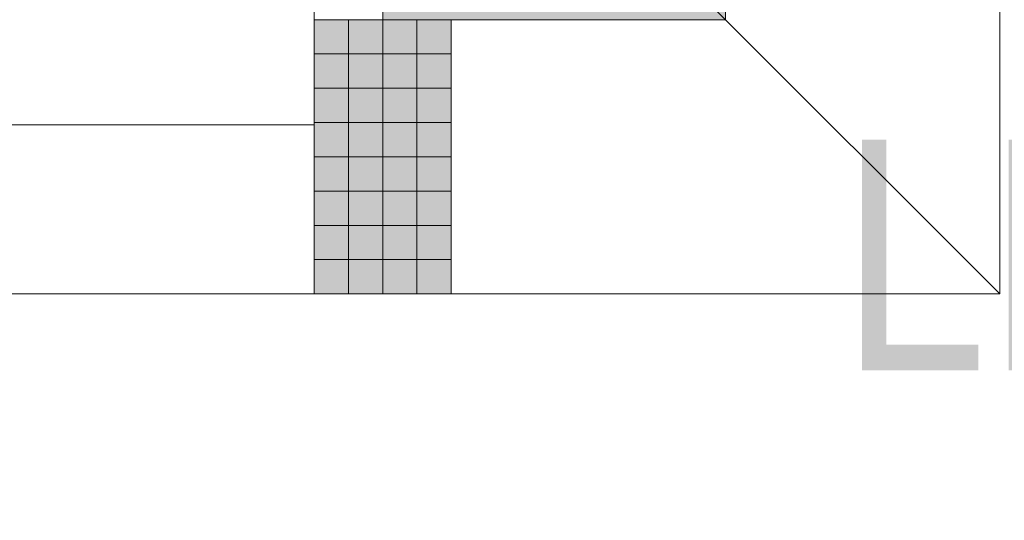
# Model space of a CAD drawing. Header units: metres. Extents: x -49 to 152, y -127 to 99.
# Tile 98 of 177: x -0.397 to 0.68, y -22.523 to -21.975. Entities that reach past the tile are written whole.
import ezdxf

# ---------------------------------------------------------------- set-up
doc = ezdxf.new("R2010")
doc.units = ezdxf.units.M
doc.header["$PDMODE"] = 1
doc.header["$PDSIZE"] = -2
doc.linetypes.add('Achsen 01', pattern=[5.291531, 3.175, -1.058062, 0.352704, -0.705764])
doc.layers.get('0').update_dxf_attribs({"lineweight": 25})
for name, color, linetype, lineweight, true_color in [('014_Fassadenarbeiten-000 Aufsicht Betonfertigteile', 7, 'Continuous', 9, 0xc0c0c0), ('031_Metallbauarbeiten-330 Aufsicht Metallbauarbeiten', 7, 'Continuous', 9, 0xa6a6a6), ('032_Metallarbeiten-PR_Fassade', 7, 'Continuous', 13, 0x444444), ('AV1-Achsen', 1, 'Achsen 01', 18, 0xff0000)]:
    doc.layers.add(name, color=color, linetype=linetype, lineweight=lineweight, true_color=true_color)
for name, color, linetype, lineweight in [('014_Fassadenarbeiten-330 Betonfertigteile vertikal', 7, 'Continuous', 9), ('_GRU (2D)', 7, 'Continuous', 9), ('_Legende (2D)', 7, 'Continuous', 9), ('_OG 3 (2D)', 7, 'Continuous', 9), ('Bemaßung-Bemaßung', 7, 'Continuous', 9), ('Keine', 7, 'Continuous', 9)]:
    doc.layers.add(name, color=color, linetype=linetype, lineweight=lineweight)
doc.layers.get('0').freeze()
doc.styles.add('Arial', font='arial.ttf')
doc.styles.add('Arial Narrow', font='ARIALN.TTF')
doc.dimstyles.new('COE 50', dxfattribs={"dimtxt": 100.872396, "dimasz": 0.001414, "dimexe": 0.001, "dimexo": 0.01, "dimgap": 0.001, "dimtad": 1, "dimdec": 3, "dimtxsty": 'Arial', "dimblk": 'VW_SLASH-3', "dimblk1": 'VW_SLASH-3', "dimblk2": 'VW_SLASH-3', "dimcen": 0, "dimadec": 3, "dimazin": 0, "dimtfac": 0.8, "dimtdec": 3, "dimtix": 1, "dimtmove": 0, "dimatfit": 0, "dimldrblk": 'VW_SLASH-2', "dimfxl": 0.002, "dimfxlon": 1, "dimfrac": 2, "dimtolj": 1, "dimarcsym": 0})

# ---------------------------------------------------------------- blocks, each defined once
blk = doc.blocks.new('VW_SLASH-3')
at = {"color": 0, "linetype": 'ByBlock', "lineweight": -2, "transparency": 16777216}
blk.add_line((0, 0), (-1, 0), dxfattribs=at)
at = {"color": 0, "linetype": 'Continuous', "lineweight": 15, "transparency": 16777216, "flags": 128}
blk.add_lwpolyline([(0.5, 0.5), (-0.5, -0.5)], dxfattribs=at)
blk = doc.blocks.new('*D453')
at = {"layer": 'Bemaßung-Bemaßung', "color": 0, "lineweight": -2}
for p, q in [((-39.825, -24.675), (-39.825, -24.825)), ((0.675, -24.675), (0.675, -24.825)), ((0.6043, -24.775), (-39.7543, -24.775))]:
    blk.add_line(p, q, dxfattribs=at)
at = {"layer": 'Defpoints', "color": 0}
for p in [(-39.825, -22.275), (0.675, -22.275), (-39.825, -24.775)]:
    blk.add_point(p, dxfattribs=at)
at = {"layer": 'Bemaßung-Bemaßung', "color": 0, "lineweight": -2, "xscale": 0.070693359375, "yscale": 0.070693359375, "zscale": 0.070693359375, "rotation": 180}
blk.add_blockref('VW_SLASH-3', (-39.825, -24.775), dxfattribs=at)
at = {"layer": 'Bemaßung-Bemaßung', "color": 0, "lineweight": -2, "xscale": 0.070693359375, "yscale": 0.070693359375, "zscale": 0.070693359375}
blk.add_blockref('VW_SLASH-3', (0.675, -24.775), dxfattribs=at)
at = {"layer": 'Bemaßung-Bemaßung', "color": 0, "insert": (-19.575, -24.6644), "char_height": 0.10087, "attachment_point": 5, "style": 'Arial'}
blk.add_mtext('\\A1;40,50', dxfattribs=at)
blk = doc.blocks.new('VW_SLASH-2')
at = {"color": 0, "linetype": 'ByBlock', "lineweight": -2, "transparency": 16777216}
blk.add_line((0, 0), (-1, 0), dxfattribs=at)
at = {"color": 0, "linetype": 'Continuous', "lineweight": 15, "transparency": 16777216, "flags": 128}
blk.add_lwpolyline([(0.5, 0.5), (-0.5, -0.5)], dxfattribs=at)
blk = doc.blocks.new('*D455')
at = {"layer": 'Bemaßung-Bemaßung', "color": 0, "linetype": 'Continuous', "lineweight": -2}
for p, q in [((0.075, -24.175), (0.075, -24.325)), ((0.49, -24.175), (0.49, -24.325)), ((0.1457, -24.275), (0.4193, -24.275))]:
    blk.add_line(p, q, dxfattribs=at)
at = {"layer": 'Defpoints', "color": 0}
for p in [(0.49, -21.675), (0.075, -22.275), (0.49, -24.275)]:
    blk.add_point(p, dxfattribs=at)
at = {"layer": 'Bemaßung-Bemaßung', "color": 0, "lineweight": -2, "xscale": 0.070693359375, "yscale": 0.070693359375, "zscale": 0.070693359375, "rotation": 180}
blk.add_blockref('VW_SLASH-3', (0.075, -24.275), dxfattribs=at)
at = {"layer": 'Bemaßung-Bemaßung', "color": 0, "lineweight": -2, "xscale": 0.070693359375, "yscale": 0.070693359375, "zscale": 0.070693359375}
blk.add_blockref('VW_SLASH-3', (0.49, -24.275), dxfattribs=at)
at = {"layer": 'Bemaßung-Bemaßung', "color": 0, "insert": (0.2825, -24.1576), "char_height": 0.100872, "attachment_point": 5, "style": 'Arial'}
blk.add_mtext('\\A1;41\\S5^ ;', dxfattribs=at)
blk = doc.blocks.new('*D456')
at = {"layer": 'Bemaßung-Bemaßung', "color": 0, "linetype": 'Continuous', "lineweight": -2}
for p, q in [((-0.075, -24.175), (-0.075, -24.325)), ((0.075, -24.175), (0.075, -24.325)), ((-0.1457, -24.275), (-0.2164, -24.275)), ((-0.075, -24.275), (0.075, -24.275)), ((0.1457, -24.275), (0.2164, -24.275))]:
    blk.add_line(p, q, dxfattribs=at)
at = {"layer": 'Defpoints', "color": 0}
for p in [(-0.075, -22.275), (0.075, -22.275), (0.075, -24.275)]:
    blk.add_point(p, dxfattribs=at)
at = {"layer": 'Bemaßung-Bemaßung', "color": 0, "lineweight": -2, "xscale": 0.070693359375, "yscale": 0.070693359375, "zscale": 0.070693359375}
blk.add_blockref('VW_SLASH-3', (-0.075, -24.275), dxfattribs=at)
at = {"layer": 'Bemaßung-Bemaßung', "color": 0, "lineweight": -2, "xscale": 0.070693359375, "yscale": 0.070693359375, "zscale": 0.070693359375, "rotation": 180}
blk.add_blockref('VW_SLASH-3', (0.075, -24.275), dxfattribs=at)
at = {"layer": 'Bemaßung-Bemaßung', "color": 0, "insert": (-0.1549, -24.144), "char_height": 0.10087, "attachment_point": 5, "style": 'Arial'}
blk.add_mtext('\\A1;15', dxfattribs=at)
blk = doc.blocks.new('*D457')
at = {"layer": 'Bemaßung-Bemaßung', "color": 0, "linetype": 'Continuous', "lineweight": -2}
for p, q in [((-1.275, -24.175), (-1.275, -24.325)), ((-0.075, -24.175), (-0.075, -24.325)), ((-1.2043, -24.275), (-0.1457, -24.275))]:
    blk.add_line(p, q, dxfattribs=at)
at = {"layer": 'Defpoints', "color": 0}
for p in [(-1.275, -22.275), (-0.075, -22.275), (-0.075, -24.275)]:
    blk.add_point(p, dxfattribs=at)
at = {"layer": 'Bemaßung-Bemaßung', "color": 0, "lineweight": -2, "xscale": 0.070693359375, "yscale": 0.070693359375, "zscale": 0.070693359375, "rotation": 180}
blk.add_blockref('VW_SLASH-3', (-1.275, -24.275), dxfattribs=at)
at = {"layer": 'Bemaßung-Bemaßung', "color": 0, "lineweight": -2, "xscale": 0.070693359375, "yscale": 0.070693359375, "zscale": 0.070693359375}
blk.add_blockref('VW_SLASH-3', (-0.075, -24.275), dxfattribs=at)
at = {"layer": 'Bemaßung-Bemaßung', "color": 0, "insert": (-0.675, -24.1644), "char_height": 0.10087, "attachment_point": 5, "style": 'Arial'}
blk.add_mtext('\\A1;1,20', dxfattribs=at)
blk = doc.blocks.new('*D554')
at = {"layer": 'Bemaßung-Bemaßung', "color": 0, "lineweight": -2}
for p, q in [((2.575, 0.675), (2.725, 0.675)), ((2.675, 0.6043), (2.675, -22.2043)), ((2.575, -22.275), (2.725, -22.275))]:
    blk.add_line(p, q, dxfattribs=at)
at = {"layer": 'Defpoints', "color": 0}
for p in [(0.075, 0.675), (0.075, -22.275), (2.675, -22.275)]:
    blk.add_point(p, dxfattribs=at)
at = {"layer": 'Bemaßung-Bemaßung', "color": 0, "lineweight": -2, "xscale": 0.070693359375, "yscale": 0.070693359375, "zscale": 0.070693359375}
for p, rotation in [((2.675, 0.675), 90.00000000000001), ((2.675, -22.275), 270)]:
    blk.add_blockref('VW_SLASH-3', p, dxfattribs=dict(at, rotation=rotation))
at = {"layer": 'Bemaßung-Bemaßung', "color": 0, "insert": (2.5644, -10.8), "char_height": 0.10087, "attachment_point": 5, "rotation": 90, "style": 'Arial'}
blk.add_mtext('\\A1;22,95', dxfattribs=at)
blk = doc.blocks.new('*D590')
at = {"layer": 'Bemaßung-Bemaßung', "color": 0, "linetype": 'Continuous', "lineweight": -2}
for p, q in [((2.075, -21.675), (2.225, -21.675)), ((2.175, -22.0193), (2.175, -21.7457)), ((2.075, -22.09), (2.225, -22.09))]:
    blk.add_line(p, q, dxfattribs=at)
at = {"layer": 'Defpoints', "color": 0}
for p in [(0.675, -21.675), (2.175, -21.675), (0.49, -22.09)]:
    blk.add_point(p, dxfattribs=at)
at = {"layer": 'Bemaßung-Bemaßung', "color": 0, "lineweight": -2, "xscale": 0.070693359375, "yscale": 0.070693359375, "zscale": 0.070693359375}
for p, rotation in [((2.175, -21.675), 90), ((2.175, -22.09), 270)]:
    blk.add_blockref('VW_SLASH-3', p, dxfattribs=dict(at, rotation=rotation))
at = {"layer": 'Bemaßung-Bemaßung', "color": 0, "insert": (2.0576, -21.8825), "char_height": 0.100872, "attachment_point": 5, "rotation": 90, "style": 'Arial'}
blk.add_mtext('\\A1;41\\S5^ ;', dxfattribs=at)
blk = doc.blocks.new('*D591')
at = {"layer": 'Bemaßung-Bemaßung', "color": 0, "linetype": 'Continuous', "lineweight": -2}
for p, q in [((2.175, -22.0193), (2.175, -21.9486)), ((2.075, -22.09), (2.225, -22.09)), ((2.175, -22.275), (2.175, -22.09)), ((2.075, -22.275), (2.225, -22.275)), ((2.175, -22.3457), (2.175, -22.4164))]:
    blk.add_line(p, q, dxfattribs=at)
at = {"layer": 'Defpoints', "color": 0}
for p in [(0.49, -22.09), (2.175, -22.09), (0.075, -22.275)]:
    blk.add_point(p, dxfattribs=at)
at = {"layer": 'Bemaßung-Bemaßung', "color": 0, "lineweight": -2, "xscale": 0.070693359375, "yscale": 0.070693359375, "zscale": 0.070693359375}
for p, rotation in [((2.175, -22.09), 270), ((2.175, -22.275), 90)]:
    blk.add_blockref('VW_SLASH-3', p, dxfattribs=dict(at, rotation=rotation))
at = {"layer": 'Bemaßung-Bemaßung', "color": 0, "insert": (2.044, -22.386), "char_height": 0.100872, "attachment_point": 5, "rotation": 90, "style": 'Arial'}
blk.add_mtext('\\A1;18\\S5^ ;', dxfattribs=at)
blk = doc.blocks.new('*D749')
at = {"layer": 'Bemaßung-Bemaßung', "color": 0, "linetype": 'Continuous', "lineweight": -2}
for p, q in [((0.125, -23.175), (0.125, -23.325)), ((0.675, -23.175), (0.675, -23.325)), ((0.6043, -23.275), (0.1957, -23.275))]:
    blk.add_line(p, q, dxfattribs=at)
at = {"layer": 'Defpoints', "color": 0}
for p in [(0.125, -21.475), (0.675, -22.275), (0.125, -23.275)]:
    blk.add_point(p, dxfattribs=at)
at = {"layer": 'Bemaßung-Bemaßung', "color": 0, "lineweight": -2, "xscale": 0.070693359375, "yscale": 0.070693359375, "zscale": 0.070693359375, "rotation": 180}
blk.add_blockref('VW_SLASH-3', (0.125, -23.275), dxfattribs=at)
at = {"layer": 'Bemaßung-Bemaßung', "color": 0, "lineweight": -2, "xscale": 0.070693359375, "yscale": 0.070693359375, "zscale": 0.070693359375}
blk.add_blockref('VW_SLASH-3', (0.675, -23.275), dxfattribs=at)
at = {"layer": 'Bemaßung-Bemaßung', "color": 0, "insert": (0.4, -23.1737), "char_height": 0.10087, "attachment_point": 5, "style": 'Arial'}
blk.add_mtext('\\A1;55', dxfattribs=at)
blk = doc.blocks.new('*D750')
at = {"layer": 'Bemaßung-Bemaßung', "color": 0, "linetype": 'Continuous', "lineweight": -2}
for p, q in [((1.075, -21.725), (1.225, -21.725)), ((1.175, -21.7957), (1.175, -22.2043)), ((1.075, -22.275), (1.225, -22.275))]:
    blk.add_line(p, q, dxfattribs=at)
at = {"layer": 'Defpoints', "color": 0}
for p in [(-0.125, -21.725), (0.675, -22.275), (1.175, -22.275)]:
    blk.add_point(p, dxfattribs=at)
at = {"layer": 'Bemaßung-Bemaßung', "color": 0, "lineweight": -2, "xscale": 0.070693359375, "yscale": 0.070693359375, "zscale": 0.070693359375}
for p, rotation in [((1.175, -21.725), 90), ((1.175, -22.275), 270)]:
    blk.add_blockref('VW_SLASH-3', p, dxfattribs=dict(at, rotation=rotation))
at = {"layer": 'Bemaßung-Bemaßung', "color": 0, "insert": (1.0737, -22), "char_height": 0.10087, "attachment_point": 5, "rotation": 90, "style": 'Arial'}
blk.add_mtext('\\A1;55', dxfattribs=at)
blk = doc.blocks.new('Legende (2D)')
at = {"layer": 'Keine', "color": 7, "transparency": 33554687, "insert": (0.5004, -22.1064), "char_height": 0.25218, "attachment_point": 1, "line_spacing_factor": 0.966594, "style": 'Arial Narrow'}
blk.add_mtext('LEGENDE', dxfattribs=at)
blk = doc.blocks.new('Group-871')
at = {"layer": 'AV1-Achsen'}
blk.add_line((0, -26.5), (0, 4.9), dxfattribs=at)
blk = doc.blocks.new('GRU (2D)')
at = {"layer": 'AV1-Achsen', "color": 7}
blk.add_blockref('Group-871', (0, 0), dxfattribs=at)
blk = doc.blocks.new('OG 3 (2D)')
at = {"layer": '032_Metallarbeiten-PR_Fassade', "linetype": 'Continuous', "lineweight": 0}
blk.add_hatch(color=253, dxfattribs=at).paths.add_polyline_path([(0.365, -21.6), (0.365, -21.965), (0, -21.965), (0, -21.975), (0.375, -21.975), (0.375, -21.6)])
at = {"layer": '014_Fassadenarbeiten-000 Aufsicht Betonfertigteile', "flags": 128}
for points in [[(0.305, -21.905), (0.305, 0.305), (0.675, 0.675), (0.675, -22.275)], [(-39.455, -21.905), (0.305, -21.905), (0.675, -22.275), (-39.825, -22.275)]]:
    blk.add_lwpolyline(points, close=True, dxfattribs=at)
at = {"layer": '032_Metallarbeiten-PR_Fassade', "color": 251, "flags": 128}
blk.add_lwpolyline([(0.365, -21.6), (0.365, -21.965), (0, -21.965), (0, -21.975), (0.375, -21.975), (0.375, -21.6)], close=True, dxfattribs=at)
at = {"layer": 'Bemaßung-Bemaßung'}
dim = blk.add_linear_dim(base=(2.675, -22.275), p1=(0.075, 0.675), p2=(0.075, -22.275), angle=270, text='22,95', dimstyle='COE 50', override={"dimtxt": 0.100872, "dimasz": 0.070693, "dimexe": 0.05, "dimgap": 0.05, "dimpost": '<>', "dimtxsty": 'Arial', "dimtmove": 2, "dimfxl": 0.1}, dxfattribs=at)
dim.commit()
dim.dimension.update_dxf_attribs({"geometry": '*D554', "text_midpoint": (2.5644, -10.8)})
at = {"layer": 'Bemaßung-Bemaßung', "linetype": 'Continuous'}
for base, p1, p2, text, picture, middle in [((0.125, -23.275), (0.675, -22.275), (0.125, -21.475), '55', '*D749', (0.4, -23.1737)), ((0.49, -24.275), (0.075, -22.275), (0.49, -21.675), '41\\S5^ ;', '*D455', (0.2825, -24.1576)), ((-0.075, -24.275), (-1.275, -22.275), (-0.075, -22.275), '1,20', '*D457', (-0.675, -24.1644))]:
    dim = blk.add_linear_dim(base=base, p1=p1, p2=p2, text=text, dimstyle='COE 50', override={"dimtxt": 0.100872, "dimasz": 0.070693, "dimexe": 0.05, "dimgap": 0.05, "dimpost": '<>', "dimtxsty": 'Arial', "dimtmove": 2, "dimfxl": 0.1}, dxfattribs=at)
    dim.commit()
    dim.dimension.update_dxf_attribs({"geometry": picture, "text_midpoint": middle})
dim = blk.add_linear_dim(base=(2.175, -21.675), p1=(0.49, -22.09), p2=(0.675, -21.675), angle=270, text='41\\S5^ ;', dimstyle='COE 50', override={"dimtxt": 0.100872, "dimasz": 0.070693, "dimexe": 0.05, "dimgap": 0.05, "dimpost": '<>', "dimtxsty": 'Arial', "dimtmove": 2, "dimfxl": 0.1}, dxfattribs=at)
dim.commit()
dim.dimension.update_dxf_attribs({"geometry": '*D590', "text_midpoint": (2.0576, -21.8825)})
dim = blk.add_linear_dim(base=(2.175, -22.09), p1=(0.075, -22.275), p2=(0.49, -22.09), angle=270, text='18\\S5^ ;', dimstyle='COE 50', override={"dimtxt": 0.100872, "dimasz": 0.070693, "dimexe": 0.05, "dimgap": 0.05, "dimpost": '<>', "dimtxsty": 'Arial', "dimtix": 0, "dimtmove": 2, "dimfxl": 0.1}, dxfattribs=at)
dim.commit()
dim.dimension.update_dxf_attribs({"geometry": '*D591', "text_midpoint": (2.044, -22.386), "dimtype": 160})
at = {"layer": 'Bemaßung-Bemaßung'}
dim = blk.add_linear_dim(base=(-39.825, -24.775), p1=(0.675, -22.275), p2=(-39.825, -22.275), text='40,50', dimstyle='COE 50', override={"dimtxt": 0.100872, "dimasz": 0.070693, "dimexe": 0.05, "dimgap": 0.05, "dimpost": '<>', "dimtxsty": 'Arial', "dimtmove": 2, "dimfxl": 0.1}, dxfattribs=at)
dim.commit()
dim.dimension.update_dxf_attribs({"geometry": '*D453', "text_midpoint": (-19.575, -24.6644)})
at = {"layer": 'Bemaßung-Bemaßung', "linetype": 'Continuous'}
dim = blk.add_linear_dim(base=(0.075, -24.275), p1=(-0.075, -22.275), p2=(0.075, -22.275), text='15', dimstyle='COE 50', override={"dimtxt": 0.100872, "dimasz": 0.070693, "dimexe": 0.05, "dimgap": 0.05, "dimpost": '<>', "dimtxsty": 'Arial', "dimtix": 0, "dimtmove": 2, "dimfxl": 0.1}, dxfattribs=at)
dim.commit()
dim.dimension.update_dxf_attribs({"geometry": '*D456', "text_midpoint": (-0.1549, -24.144), "dimtype": 160})
at = {"color": 255}
blk.add_wipeout([(-2.325, -21.39), (-2.325, -21.975), (-2.625, -21.975), (-2.625, -22.09), (-0.075, -22.09), (-0.075, -21.725), (-0.125, -21.725), (-0.125, -21.475), (-0.21, -21.39)], dxfattribs=at).dxf.layer = '031_Metallbauarbeiten-330 Aufsicht Metallbauarbeiten'
at = {"layer": '014_Fassadenarbeiten-330 Betonfertigteile vertikal', "linetype": 'Continuous', "lineweight": 0}
blk.add_hatch(color=9, dxfattribs=at).paths.add_polyline_path([(0.075, -21.975), (-0.075, -21.975), (-0.075, -22.275), (0.075, -22.275)])
at = {"layer": '014_Fassadenarbeiten-330 Betonfertigteile vertikal', "linetype": 'Continuous', "lineweight": 9}
h = blk.add_hatch(dxfattribs=at)
h.set_pattern_fill('Stahlbetonfertigteil-1', color=8, style=0, pattern_type=2)
h.set_pattern_definition([(-90, (0, 0), (0.0375, 0), [])])
h.paths.add_polyline_path([(0.075, -21.975), (-0.075, -21.975), (-0.075, -22.275), (0.075, -22.275)])
at = {"layer": '014_Fassadenarbeiten-330 Betonfertigteile vertikal', "linetype": 'Continuous', "lineweight": 13}
h = blk.add_hatch(dxfattribs=at)
h.set_pattern_fill('Stahlbetonfertigteil', color=8, style=0, pattern_type=2)
h.set_pattern_definition([(0, (0, 0), (2e-18, -0.0375), [])])
h.paths.add_polyline_path([(0.075, -21.975), (-0.075, -21.975), (-0.075, -22.275), (0.075, -22.275)])
at = {"layer": '014_Fassadenarbeiten-330 Betonfertigteile vertikal', "flags": 128}
blk.add_lwpolyline([(0.075, -21.975), (-0.075, -21.975), (-0.075, -22.275), (0.075, -22.275)], close=True, dxfattribs=at)
at = {"layer": '031_Metallbauarbeiten-330 Aufsicht Metallbauarbeiten', "flags": 128}
blk.add_lwpolyline([(-2.325, -21.39), (-2.325, -21.975), (-2.625, -21.975), (-2.625, -22.09), (-0.075, -22.09), (-0.075, -21.725), (-0.125, -21.725), (-0.125, -21.475), (-0.21, -21.39)], close=True, dxfattribs=at)
at = {"layer": 'Bemaßung-Bemaßung', "linetype": 'Continuous'}
dim = blk.add_linear_dim(base=(1.175, -22.275), p1=(-0.125, -21.725), p2=(0.675, -22.275), angle=270, text='55', dimstyle='COE 50', override={"dimtxt": 0.100872, "dimasz": 0.070693, "dimexe": 0.05, "dimgap": 0.05, "dimpost": '<>', "dimtxsty": 'Arial', "dimtmove": 2, "dimfxl": 0.1}, dxfattribs=at)
dim.commit()
dim.dimension.update_dxf_attribs({"geometry": '*D750', "text_midpoint": (1.0737, -22)})

msp = doc.modelspace()

# ---------------------------------------------------------------- block references
at = {"layer": '_OG 3 (2D)'}
msp.add_blockref('OG 3 (2D)', (0, 0), dxfattribs=at)

# ---------------------------------------------------------------- next in the draw order: block references
at = {"layer": '_Legende (2D)'}
msp.add_blockref('Legende (2D)', (0, 0), dxfattribs=at)

# ---------------------------------------------------------------- next in the draw order: block references
at = {"layer": '_GRU (2D)'}
msp.add_blockref('GRU (2D)', (0, 0), dxfattribs=at)

doc.saveas('drawing.dxf')
